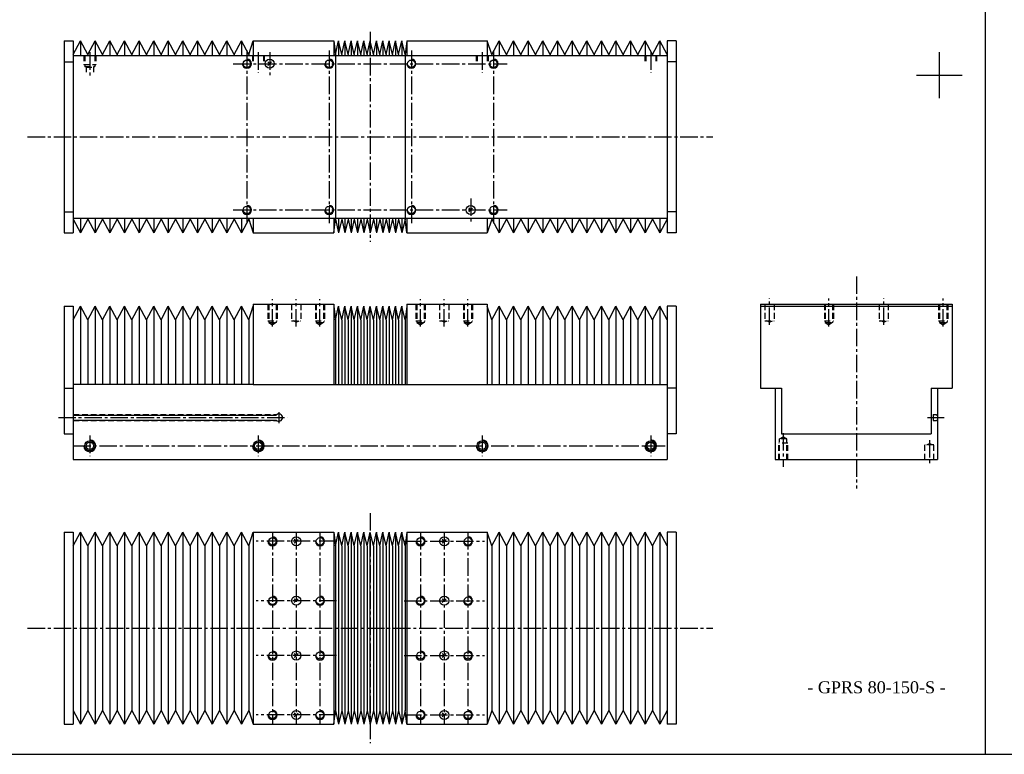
# Model space of a CAD drawing. Header units: millimetres. Extents: x 1112 to 5405, y 2427 to 4035.
# Tile 5 of 9: x 3089 to 4167, y 2427 to 3231. Entities that reach past the tile are written whole.
import ezdxf

# ---------------------------------------------------------------- set-up
doc = ezdxf.new("R2010")
doc.units = ezdxf.units.MM
doc.linetypes.add('CENTER2', pattern=[28.575, 19.05, -3.175, 3.175, -3.175])
doc.linetypes.add('DASHED2', pattern=[9.525, 6.35, -3.175])
doc.layers.add('1', color=2, linetype='DASHED2')
doc.layers.add('2', color=1, linetype='CENTER2')
doc.styles.get("Standard").update_dxf_attribs({"font": 'isocp.shx', "bigfont": 'chineset.shx'})

msp = doc.modelspace()

# ---------------------------------------------------------------- linework, layer by layer
at = {"color": 7}
for p, q in [((4145.5, 4035.1), (4145.5, 2426.5)), ((3137.5, 3207.3), (3137.5, 2997.3)), ((3137.5, 3207.3), (3147.5, 3207.3)), ((3147.5, 3207.3), (3147.5, 2997.3)), ((3147.5, 3192.3), (3155.5, 3207.3)), ((3163.5, 3192.3), (3155.5, 3207.3)), ((3155.5, 3207.3), (3155.5, 3191.3)), ((3163.5, 3192.3), (3171.5, 3207.3)), ((3179.5, 3192.3), (3171.5, 3207.3)), ((3171.5, 3207.3), (3171.5, 3191.3)), ((3179.5, 3192.3), (3187.5, 3207.3)), ((3195.5, 3192.3), (3187.5, 3207.3)), ((3187.5, 3207.3), (3187.5, 3191.3)), ((3195.5, 3192.3), (3203.5, 3207.3)), ((3211.5, 3192.3), (3203.5, 3207.3)), ((3203.5, 3207.3), (3203.5, 3191.3)), ((3211.5, 3192.3), (3219.5, 3207.3)), ((3227.5, 3192.3), (3219.5, 3207.3)), ((3219.5, 3207.3), (3219.5, 3191.3)), ((3227.5, 3192.3), (3235.5, 3207.3)), ((3243.5, 3192.3), (3235.5, 3207.3)), ((3235.5, 3207.3), (3235.5, 3191.3)), ((3243.5, 3192.3), (3251.5, 3207.3)), ((3259.5, 3192.3), (3251.5, 3207.3)), ((3251.5, 3207.3), (3251.5, 3191.3)), ((3259.5, 3192.3), (3267.5, 3207.3)), ((3275.5, 3192.3), (3267.5, 3207.3)), ((3267.5, 3207.3), (3267.5, 3191.3)), ((3275.5, 3192.3), (3283.5, 3207.3)), ((3291.5, 3192.3), (3283.5, 3207.3)), ((3283.5, 3207.3), (3283.5, 3191.3)), ((3291.5, 3192.3), (3299.5, 3207.3)), ((3307.5, 3192.3), (3299.5, 3207.3)), ((3299.5, 3207.3), (3299.5, 3191.3)), ((3307.5, 3192.3), (3315.5, 3207.3)), ((3323.5, 3192.3), (3315.5, 3207.3)), ((3315.5, 3207.3), (3315.5, 3191.3)), ((3323.5, 3192.3), (3331.5, 3207.3)), ((3339.5, 3192.3), (3331.5, 3207.3)), ((3331.5, 3207.3), (3331.5, 3191.3)), ((3339.5, 3192.3), (3344.5, 3207.3)), ((3344.5, 3207.3), (3432.5, 3207.3)), ((3344.5, 3207.3), (3344.5, 3191.3)), ((3432.5, 3207.3), (3432.5, 3191.3)), ((3432.5, 3207.3), (3434.4, 3192.3)), ((3434.4, 3192.3), (3437.8, 3207.3)), ((3441.3, 3192.3), (3437.8, 3207.3)), ((3437.8, 3207.3), (3437.8, 3191.3)), ((3441.3, 3192.3), (3444.8, 3207.3)), ((3448.2, 3192.3), (3444.8, 3207.3)), ((3444.8, 3207.3), (3444.8, 3191.3)), ((3448.2, 3192.3), (3451.7, 3207.3)), ((3455.1, 3192.3), (3451.7, 3207.3)), ((3451.7, 3207.3), (3451.7, 3191.3)), ((3455.1, 3192.3), (3458.6, 3207.3)), ((3462.1, 3192.3), (3458.6, 3207.3)), ((3458.6, 3207.3), (3458.6, 3191.3)), ((3462.1, 3192.3), (3465.5, 3207.3)), ((3469, 3192.3), (3465.5, 3207.3)), ((3465.5, 3207.3), (3465.5, 3191.3)), ((3469, 3192.3), (3472.5, 3207.3)), ((3475.9, 3192.3), (3472.5, 3207.3)), ((3472.5, 3191.3), (3472.5, 3207.3)), ((3475.9, 3192.3), (3479.4, 3207.3)), ((3482.9, 3192.3), (3479.4, 3207.3)), ((3479.4, 3207.3), (3479.4, 3191.3)), ((3482.9, 3192.3), (3486.3, 3207.3)), ((3489.8, 3192.3), (3486.3, 3207.3)), ((3486.3, 3207.3), (3486.3, 3191.3)), ((3489.8, 3192.3), (3493.2, 3207.3)), ((3496.7, 3192.3), (3493.2, 3207.3)), ((3493.2, 3207.3), (3493.2, 3191.3)), ((3496.7, 3192.3), (3500.2, 3207.3)), ((3503.6, 3192.3), (3500.2, 3207.3)), ((3500.2, 3207.3), (3500.2, 3191.3)), ((3503.6, 3192.3), (3507.1, 3207.3)), ((3510.6, 3192.3), (3507.1, 3207.3)), ((3507.1, 3207.3), (3507.1, 3191.3)), ((3512.5, 3207.3), (3510.6, 3192.3)), ((3512.5, 3207.3), (3600.5, 3207.3)), ((3512.5, 3207.3), (3512.5, 3191.3)), ((3605.5, 3192.3), (3600.5, 3207.3)), ((3600.5, 3207.3), (3600.5, 3191.3)), ((3605.5, 3192.3), (3613.5, 3207.3)), ((3621.5, 3192.3), (3613.5, 3207.3)), ((3613.5, 3207.3), (3613.5, 3191.3)), ((3621.5, 3192.3), (3629.5, 3207.3)), ((3637.5, 3192.3), (3629.5, 3207.3)), ((3629.5, 3207.3), (3629.5, 3191.3)), ((3637.5, 3192.3), (3645.5, 3207.3)), ((3653.5, 3192.3), (3645.5, 3207.3)), ((3645.5, 3207.3), (3645.5, 3191.3)), ((3653.5, 3192.3), (3661.5, 3207.3)), ((3669.5, 3192.3), (3661.5, 3207.3)), ((3661.5, 3207.3), (3661.5, 3191.3)), ((3669.5, 3192.3), (3677.5, 3207.3)), ((3685.5, 3192.3), (3677.5, 3207.3)), ((3677.5, 3207.3), (3677.5, 3191.3)), ((3685.5, 3192.3), (3693.5, 3207.3)), ((3701.5, 3192.3), (3693.5, 3207.3)), ((3693.5, 3207.3), (3693.5, 3191.3)), ((3701.5, 3192.3), (3709.5, 3207.3)), ((3717.5, 3192.3), (3709.5, 3207.3)), ((3709.5, 3207.3), (3709.5, 3191.3)), ((3717.5, 3192.3), (3725.5, 3207.3)), ((3733.5, 3192.3), (3725.5, 3207.3)), ((3725.5, 3207.3), (3725.5, 3191.3)), ((3733.5, 3192.3), (3741.5, 3207.3)), ((3749.5, 3192.3), (3741.5, 3207.3)), ((3741.5, 3207.3), (3741.5, 3191.3)), ((3749.5, 3192.3), (3757.5, 3207.3)), ((3765.5, 3192.3), (3757.5, 3207.3)), ((3757.5, 3207.3), (3757.5, 3191.3)), ((3765.5, 3192.3), (3773.5, 3207.3)), ((3781.5, 3192.3), (3773.5, 3207.3)), ((3773.5, 3207.3), (3773.5, 3191.3)), ((3781.5, 3192.3), (3789.5, 3207.3)), ((3797.5, 3192.3), (3789.5, 3207.3)), ((3789.5, 3207.3), (3789.5, 3191.3)), ((3797.5, 3207.3), (3797.5, 2997.3)), ((3807.5, 3207.3), (3797.5, 3207.3)), ((3807.5, 3207.3), (3807.5, 2997.3)), ((3147.5, 3191.3), (3797.5, 3191.3)), ((3163.5, 3192.3), (3163.5, 3191.3)), ((3179.5, 3192.3), (3179.5, 3191.3)), ((3195.5, 3192.3), (3195.5, 3191.3)), ((3211.5, 3192.3), (3211.5, 3191.3)), ((3227.5, 3192.3), (3227.5, 3191.3)), ((3243.5, 3192.3), (3243.5, 3191.3)), ((3259.5, 3192.3), (3259.5, 3191.3)), ((3275.5, 3192.3), (3275.5, 3191.3)), ((3291.5, 3192.3), (3291.5, 3191.3)), ((3307.5, 3192.3), (3307.5, 3191.3)), ((3323.5, 3192.3), (3323.5, 3191.3)), ((3339.5, 3192.3), (3339.5, 3191.3)), ((3434.4, 3192.3), (3434.4, 3012.3)), ((3441.3, 3192.3), (3441.3, 3191.3)), ((3448.2, 3192.3), (3448.2, 3191.3)), ((3455.1, 3192.3), (3455.1, 3191.3)), ((3462.1, 3192.3), (3462.1, 3191.3)), ((3469, 3192.3), (3469, 3191.3)), ((3475.9, 3192.3), (3475.9, 3191.3)), ((3482.9, 3192.3), (3482.9, 3191.3)), ((3489.8, 3192.3), (3489.8, 3191.3)), ((3496.7, 3192.3), (3496.7, 3191.3)), ((3503.6, 3192.3), (3503.6, 3191.3)), ((3510.6, 3192.3), (3510.6, 3012.3)), ((3605.5, 3192.3), (3605.5, 3191.3)), ((3621.5, 3192.3), (3621.5, 3191.3)), ((3637.5, 3192.3), (3637.5, 3191.3)), ((3653.5, 3192.3), (3653.5, 3191.3)), ((3669.5, 3192.3), (3669.5, 3191.3)), ((3685.5, 3192.3), (3685.5, 3191.3)), ((3701.5, 3192.3), (3701.5, 3191.3)), ((3717.5, 3192.3), (3717.5, 3191.3)), ((3733.5, 3192.3), (3733.5, 3191.3)), ((3749.5, 3192.3), (3749.5, 3191.3)), ((3765.5, 3192.3), (3765.5, 3191.3)), ((3781.5, 3192.3), (3781.5, 3191.3)), ((4095.5, 3144.8), (4095.5, 3194.8)), ((3137.5, 3184.3), (3147.5, 3184.3)), ((3360.3, 3180.2), (3364.6, 3184.4)), ((3362.5, 3182.3), (3360.3, 3184.4)), ((3807.5, 3184.3), (3797.5, 3184.3)), ((4070.5, 3169.8), (4120.5, 3169.8)), ((3137.5, 3020.3), (3147.5, 3020.3)), ((3582.5, 3022.3), (3580.3, 3024.4)), ((3580.3, 3020.2), (3584.6, 3024.4)), ((3807.5, 3020.3), (3797.5, 3020.3)), ((3147.5, 3013.3), (3797.5, 3013.3)), ((3147.5, 3012.3), (3155.5, 2997.3)), ((3155.5, 3013.3), (3155.5, 2997.3)), ((3163.5, 3012.3), (3155.5, 2997.3)), ((3163.5, 3013.3), (3163.5, 3012.3)), ((3163.5, 3012.3), (3171.5, 2997.3)), ((3171.5, 3013.3), (3171.5, 2997.3)), ((3179.5, 3012.3), (3171.5, 2997.3)), ((3179.5, 3013.3), (3179.5, 3012.3)), ((3179.5, 3012.3), (3187.5, 2997.3)), ((3187.5, 3013.3), (3187.5, 2997.3)), ((3195.5, 3012.3), (3187.5, 2997.3)), ((3195.5, 3013.3), (3195.5, 3012.3)), ((3195.5, 3012.3), (3203.5, 2997.3)), ((3203.5, 3013.3), (3203.5, 2997.3)), ((3211.5, 3012.3), (3203.5, 2997.3)), ((3211.5, 3013.3), (3211.5, 3012.3)), ((3211.5, 3012.3), (3219.5, 2997.3)), ((3219.5, 3013.3), (3219.5, 2997.3)), ((3227.5, 3012.3), (3219.5, 2997.3)), ((3227.5, 3013.3), (3227.5, 3012.3)), ((3227.5, 3012.3), (3235.5, 2997.3)), ((3235.5, 3013.3), (3235.5, 2997.3)), ((3243.5, 3012.3), (3235.5, 2997.3)), ((3243.5, 3013.3), (3243.5, 3012.3)), ((3243.5, 3012.3), (3251.5, 2997.3)), ((3251.5, 3013.3), (3251.5, 2997.3)), ((3259.5, 3012.3), (3251.5, 2997.3)), ((3259.5, 3013.3), (3259.5, 3012.3)), ((3259.5, 3012.3), (3267.5, 2997.3)), ((3267.5, 3013.3), (3267.5, 2997.3)), ((3275.5, 3012.3), (3267.5, 2997.3)), ((3275.5, 3013.3), (3275.5, 3012.3)), ((3275.5, 3012.3), (3283.5, 2997.3)), ((3283.5, 3013.3), (3283.5, 2997.3)), ((3291.5, 3012.3), (3283.5, 2997.3)), ((3291.5, 3013.3), (3291.5, 3012.3)), ((3291.5, 3012.3), (3299.5, 2997.3)), ((3299.5, 3013.3), (3299.5, 2997.3)), ((3307.5, 3012.3), (3299.5, 2997.3)), ((3307.5, 3013.3), (3307.5, 3012.3)), ((3307.5, 3012.3), (3315.5, 2997.3)), ((3315.5, 3013.3), (3315.5, 2997.3)), ((3323.5, 3012.3), (3315.5, 2997.3)), ((3323.5, 3013.3), (3323.5, 3012.3)), ((3323.5, 3012.3), (3331.5, 2997.3)), ((3331.5, 3013.3), (3331.5, 2997.3)), ((3339.5, 3012.3), (3331.5, 2997.3)), ((3339.5, 3013.3), (3339.5, 3012.3)), ((3339.5, 3012.3), (3344.5, 2997.3)), ((3344.5, 3013.3), (3344.5, 2997.3)), ((3432.5, 3013.3), (3432.5, 2997.3)), ((3432.5, 2997.3), (3434.4, 3012.3)), ((3434.4, 3012.3), (3437.8, 2997.3)), ((3437.8, 3013.3), (3437.8, 2997.3)), ((3441.3, 3012.3), (3437.8, 2997.3)), ((3441.3, 3013.3), (3441.3, 3012.3)), ((3441.3, 3012.3), (3444.8, 2997.3)), ((3444.8, 3013.3), (3444.8, 2997.3)), ((3448.2, 3012.3), (3444.8, 2997.3)), ((3448.2, 3013.3), (3448.2, 3012.3)), ((3448.2, 3012.3), (3451.7, 2997.3)), ((3451.7, 3013.3), (3451.7, 2997.3)), ((3455.1, 3012.3), (3451.7, 2997.3)), ((3455.1, 3013.3), (3455.1, 3012.3)), ((3455.1, 3012.3), (3458.6, 2997.3)), ((3458.6, 3013.3), (3458.6, 2997.3)), ((3462.1, 3012.3), (3458.6, 2997.3)), ((3462.1, 3013.3), (3462.1, 3012.3)), ((3462.1, 3012.3), (3465.5, 2997.3)), ((3465.5, 3013.3), (3465.5, 2997.3)), ((3469, 3012.3), (3465.5, 2997.3)), ((3469, 3013.3), (3469, 3012.3)), ((3469, 3012.3), (3472.5, 2997.3)), ((3472.5, 2997.3), (3472.5, 3013.3)), ((3475.9, 3012.3), (3472.5, 2997.3)), ((3475.9, 3013.3), (3475.9, 3012.3)), ((3475.9, 3012.3), (3479.4, 2997.3)), ((3479.4, 3013.3), (3479.4, 2997.3)), ((3482.9, 3012.3), (3479.4, 2997.3)), ((3482.9, 3013.3), (3482.9, 3012.3)), ((3482.9, 3012.3), (3486.3, 2997.3)), ((3486.3, 3013.3), (3486.3, 2997.3)), ((3489.8, 3012.3), (3486.3, 2997.3)), ((3489.8, 3013.3), (3489.8, 3012.3)), ((3489.8, 3012.3), (3493.2, 2997.3)), ((3493.2, 3013.3), (3493.2, 2997.3)), ((3496.7, 3012.3), (3493.2, 2997.3)), ((3496.7, 3013.3), (3496.7, 3012.3)), ((3496.7, 3012.3), (3500.2, 2997.3)), ((3500.2, 3013.3), (3500.2, 2997.3)), ((3503.6, 3012.3), (3500.2, 2997.3)), ((3503.6, 3013.3), (3503.6, 3012.3)), ((3503.6, 3012.3), (3507.1, 2997.3)), ((3507.1, 3013.3), (3507.1, 2997.3)), ((3510.6, 3012.3), (3507.1, 2997.3)), ((3512.5, 2997.3), (3510.6, 3012.3)), ((3512.5, 3013.3), (3512.5, 2997.3)), ((3600.5, 3013.3), (3600.5, 2997.3)), ((3605.5, 3012.3), (3600.5, 2997.3)), ((3605.5, 3013.3), (3605.5, 3012.3)), ((3605.5, 3012.3), (3613.5, 2997.3)), ((3613.5, 3013.3), (3613.5, 2997.3)), ((3621.5, 3012.3), (3613.5, 2997.3)), ((3621.5, 3013.3), (3621.5, 3012.3)), ((3621.5, 3012.3), (3629.5, 2997.3)), ((3629.5, 3013.3), (3629.5, 2997.3)), ((3637.5, 3012.3), (3629.5, 2997.3)), ((3637.5, 3013.3), (3637.5, 3012.3)), ((3637.5, 3012.3), (3645.5, 2997.3)), ((3645.5, 3013.3), (3645.5, 2997.3)), ((3653.5, 3012.3), (3645.5, 2997.3)), ((3653.5, 3013.3), (3653.5, 3012.3)), ((3653.5, 3012.3), (3661.5, 2997.3)), ((3661.5, 3013.3), (3661.5, 2997.3)), ((3669.5, 3012.3), (3661.5, 2997.3)), ((3669.5, 3013.3), (3669.5, 3012.3)), ((3669.5, 3012.3), (3677.5, 2997.3)), ((3677.5, 3013.3), (3677.5, 2997.3)), ((3685.5, 3012.3), (3677.5, 2997.3)), ((3685.5, 3013.3), (3685.5, 3012.3)), ((3685.5, 3012.3), (3693.5, 2997.3)), ((3693.5, 3013.3), (3693.5, 2997.3)), ((3701.5, 3012.3), (3693.5, 2997.3)), ((3701.5, 3013.3), (3701.5, 3012.3)), ((3701.5, 3012.3), (3709.5, 2997.3)), ((3709.5, 3013.3), (3709.5, 2997.3)), ((3717.5, 3012.3), (3709.5, 2997.3)), ((3717.5, 3013.3), (3717.5, 3012.3)), ((3717.5, 3012.3), (3725.5, 2997.3)), ((3725.5, 3013.3), (3725.5, 2997.3)), ((3733.5, 3012.3), (3725.5, 2997.3)), ((3733.5, 3013.3), (3733.5, 3012.3)), ((3733.5, 3012.3), (3741.5, 2997.3)), ((3741.5, 3013.3), (3741.5, 2997.3)), ((3749.5, 3012.3), (3741.5, 2997.3)), ((3749.5, 3013.3), (3749.5, 3012.3)), ((3749.5, 3012.3), (3757.5, 2997.3)), ((3757.5, 3013.3), (3757.5, 2997.3)), ((3765.5, 3012.3), (3757.5, 2997.3)), ((3765.5, 3013.3), (3765.5, 3012.3)), ((3765.5, 3012.3), (3773.5, 2997.3)), ((3773.5, 3013.3), (3773.5, 2997.3)), ((3781.5, 3012.3), (3773.5, 2997.3)), ((3781.5, 3013.3), (3781.5, 3012.3)), ((3781.5, 3012.3), (3789.5, 2997.3)), ((3789.5, 3013.3), (3789.5, 2997.3)), ((3797.5, 3012.3), (3789.5, 2997.3)), ((3137.5, 2997.3), (3147.5, 2997.3)), ((3344.5, 2997.3), (3432.5, 2997.3)), ((3512.5, 2997.3), (3600.5, 2997.3)), ((3807.5, 2997.3), (3797.5, 2997.3)), ((3137.5, 2917.1), (3137.5, 2777.1)), ((3137.5, 2917.1), (3147.5, 2917.1)), ((3147.5, 2917.1), (3147.5, 2749.1)), ((3147.5, 2902.1), (3155.5, 2917.1)), ((3155.5, 2917.1), (3155.5, 2831.1)), ((3163.5, 2902.1), (3155.5, 2917.1)), ((3163.5, 2902.1), (3171.5, 2917.1)), ((3171.5, 2917.1), (3171.5, 2831.1)), ((3179.5, 2902.1), (3171.5, 2917.1)), ((3179.5, 2902.1), (3187.5, 2917.1)), ((3187.5, 2917.1), (3187.5, 2831.1)), ((3195.5, 2902.1), (3187.5, 2917.1)), ((3195.5, 2902.1), (3203.5, 2917.1)), ((3203.5, 2917.1), (3203.5, 2831.1)), ((3211.5, 2902.1), (3203.5, 2917.1)), ((3211.5, 2902.1), (3219.5, 2917.1)), ((3219.5, 2917.1), (3219.5, 2831.1)), ((3227.5, 2902.1), (3219.5, 2917.1)), ((3227.5, 2902.1), (3235.5, 2917.1)), ((3235.5, 2917.1), (3235.5, 2831.1)), ((3243.5, 2902.1), (3235.5, 2917.1)), ((3243.5, 2902.1), (3251.5, 2917.1)), ((3251.5, 2917.1), (3251.5, 2831.1)), ((3259.5, 2902.1), (3251.5, 2917.1)), ((3259.5, 2902.1), (3267.5, 2917.1)), ((3267.5, 2917.1), (3267.5, 2831.1)), ((3275.5, 2902.1), (3267.5, 2917.1)), ((3275.5, 2902.1), (3283.5, 2917.1)), ((3291.5, 2902.1), (3283.5, 2917.1)), ((3283.5, 2917.1), (3283.5, 2831.1)), ((3291.5, 2902.1), (3299.5, 2917.1)), ((3299.5, 2917.1), (3299.5, 2831.1)), ((3307.5, 2902.1), (3299.5, 2917.1)), ((3307.5, 2902.1), (3315.5, 2917.1)), ((3315.5, 2917.1), (3315.5, 2831.1)), ((3323.5, 2902.1), (3315.5, 2917.1)), ((3323.5, 2902.1), (3331.5, 2917.1)), ((3331.5, 2917.1), (3331.5, 2831.1)), ((3339.5, 2902.1), (3331.5, 2917.1)), ((3339.5, 2902.1), (3344.5, 2917.1)), ((3344.5, 2919.1), (3432.5, 2919.1)), ((3344.5, 2919.1), (3344.5, 2831.1)), ((3432.5, 2919.1), (3432.5, 2831.1)), ((3432.5, 2917.1), (3434.4, 2902.1)), ((3434.4, 2902.1), (3437.8, 2917.1)), ((3437.8, 2917.1), (3437.8, 2831.1)), ((3441.3, 2902.1), (3437.8, 2917.1)), ((3441.3, 2902.1), (3444.8, 2917.1)), ((3444.8, 2917.1), (3444.8, 2831.1)), ((3448.2, 2902.1), (3444.8, 2917.1)), ((3448.2, 2902.1), (3451.7, 2917.1)), ((3451.7, 2917.1), (3451.7, 2831.1)), ((3455.1, 2902.1), (3451.7, 2917.1)), ((3455.1, 2902.1), (3458.6, 2917.1)), ((3458.6, 2917.1), (3458.6, 2831.1)), ((3462.1, 2902.1), (3458.6, 2917.1)), ((3462.1, 2902.1), (3465.5, 2917.1)), ((3465.5, 2917.1), (3465.5, 2831.1)), ((3469, 2902.1), (3465.5, 2917.1)), ((3469, 2902.1), (3472.5, 2917.1)), ((3472.5, 2831.1), (3472.5, 2917.1)), ((3475.9, 2902.1), (3472.5, 2917.1)), ((3475.9, 2902.1), (3479.4, 2917.1)), ((3479.4, 2917.1), (3479.4, 2831.1)), ((3482.9, 2902.1), (3479.4, 2917.1)), ((3482.9, 2902.1), (3486.3, 2917.1)), ((3486.3, 2917.1), (3486.3, 2831.1)), ((3489.8, 2902.1), (3486.3, 2917.1)), ((3489.8, 2902.1), (3493.2, 2917.1)), ((3493.2, 2917.1), (3493.2, 2831.1)), ((3496.7, 2902.1), (3493.2, 2917.1)), ((3496.7, 2902.1), (3500.2, 2917.1)), ((3500.2, 2917.1), (3500.2, 2831.1)), ((3503.6, 2902.1), (3500.2, 2917.1)), ((3503.6, 2902.1), (3507.1, 2917.1)), ((3507.1, 2917.1), (3507.1, 2831.1)), ((3510.6, 2902.1), (3507.1, 2917.1)), ((3512.5, 2917.1), (3510.6, 2902.1)), ((3512.5, 2919.1), (3600.5, 2919.1)), ((3512.5, 2919.1), (3512.5, 2831.1)), ((3600.5, 2919.1), (3600.5, 2831.1)), ((3605.5, 2902.1), (3600.5, 2917.1)), ((3605.5, 2902.1), (3613.5, 2917.1)), ((3613.5, 2917.1), (3613.5, 2831.1)), ((3621.5, 2902.1), (3613.5, 2917.1)), ((3621.5, 2902.1), (3629.5, 2917.1)), ((3629.5, 2917.1), (3629.5, 2831.1)), ((3637.5, 2902.1), (3629.5, 2917.1)), ((3637.5, 2902.1), (3645.5, 2917.1)), ((3653.5, 2902.1), (3645.5, 2917.1)), ((3645.5, 2917.1), (3645.5, 2831.1)), ((3653.5, 2902.1), (3661.5, 2917.1)), ((3661.5, 2917.1), (3661.5, 2831.1)), ((3669.5, 2902.1), (3661.5, 2917.1)), ((3669.5, 2902.1), (3677.5, 2917.1)), ((3677.5, 2917.1), (3677.5, 2831.1)), ((3685.5, 2902.1), (3677.5, 2917.1)), ((3685.5, 2902.1), (3693.5, 2917.1)), ((3693.5, 2917.1), (3693.5, 2831.1)), ((3701.5, 2902.1), (3693.5, 2917.1)), ((3701.5, 2902.1), (3709.5, 2917.1)), ((3709.5, 2917.1), (3709.5, 2831.1)), ((3717.5, 2902.1), (3709.5, 2917.1)), ((3717.5, 2902.1), (3725.5, 2917.1)), ((3725.5, 2917.1), (3725.5, 2831.1)), ((3733.5, 2902.1), (3725.5, 2917.1)), ((3733.5, 2902.1), (3741.5, 2917.1)), ((3741.5, 2917.1), (3741.5, 2831.1)), ((3749.5, 2902.1), (3741.5, 2917.1)), ((3749.5, 2902.1), (3757.5, 2917.1)), ((3757.5, 2917.1), (3757.5, 2831.1)), ((3765.5, 2902.1), (3757.5, 2917.1)), ((3765.5, 2902.1), (3773.5, 2917.1)), ((3773.5, 2917.1), (3773.5, 2831.1)), ((3781.5, 2902.1), (3773.5, 2917.1)), ((3781.5, 2902.1), (3789.5, 2917.1)), ((3789.5, 2917.1), (3789.5, 2831.1)), ((3797.5, 2902.1), (3789.5, 2917.1)), ((3797.5, 2917.1), (3797.5, 2749.1)), ((3807.5, 2917.1), (3797.5, 2917.1)), ((3807.5, 2917.1), (3807.5, 2777.1)), ((3899.6, 2919.1), (4109.6, 2919.1)), ((3899.6, 2919.1), (3899.6, 2827.1)), ((3899.6, 2917.1), (4109.6, 2917.1)), ((4109.6, 2919.1), (4109.6, 2827.1)), ((3163.5, 2902.1), (3163.5, 2831.1)), ((3179.5, 2902.1), (3179.5, 2831.1)), ((3195.5, 2902.1), (3195.5, 2831.1)), ((3211.5, 2902.1), (3211.5, 2831.1)), ((3227.5, 2902.1), (3227.5, 2831.1)), ((3243.5, 2902.1), (3243.5, 2831.1)), ((3259.5, 2902.1), (3259.5, 2831.1)), ((3275.5, 2902.1), (3275.5, 2831.1)), ((3291.5, 2902.1), (3291.5, 2831.1)), ((3307.5, 2902.1), (3307.5, 2831.1)), ((3323.5, 2902.1), (3323.5, 2831.1)), ((3339.5, 2902.1), (3339.5, 2831.1)), ((3434.4, 2902.1), (3434.4, 2831.1)), ((3441.3, 2902.1), (3441.3, 2831.1)), ((3448.2, 2902.1), (3448.2, 2831.1)), ((3455.1, 2902.1), (3455.1, 2831.1)), ((3462.1, 2902.1), (3462.1, 2831.1)), ((3469, 2902.1), (3469, 2831.1)), ((3475.9, 2902.1), (3475.9, 2831.1)), ((3482.9, 2902.1), (3482.9, 2831.1)), ((3489.8, 2902.1), (3489.8, 2831.1)), ((3496.7, 2902.1), (3496.7, 2831.1)), ((3503.6, 2902.1), (3503.6, 2831.1)), ((3510.6, 2902.1), (3510.6, 2831.1)), ((3605.5, 2902.1), (3605.5, 2831.1)), ((3621.5, 2902.1), (3621.5, 2831.1)), ((3637.5, 2902.1), (3637.5, 2831.1)), ((3653.5, 2902.1), (3653.5, 2831.1)), ((3669.5, 2902.1), (3669.5, 2831.1)), ((3685.5, 2902.1), (3685.5, 2831.1)), ((3701.5, 2902.1), (3701.5, 2831.1)), ((3717.5, 2902.1), (3717.5, 2831.1)), ((3733.5, 2902.1), (3733.5, 2831.1)), ((3749.5, 2902.1), (3749.5, 2831.1)), ((3765.5, 2902.1), (3765.5, 2831.1)), ((3781.5, 2902.1), (3781.5, 2831.1)), ((3137.5, 2827.1), (3147.5, 2827.1)), ((3344.5, 2831.1), (3147.5, 2831.1)), ((3344.5, 2831.1), (3432.5, 2831.1)), ((3432.5, 2831.1), (3512.5, 2831.1)), ((3512.5, 2831.1), (3600.5, 2831.1)), ((3600.5, 2831.1), (3797.5, 2831.1)), ((3807.5, 2827.1), (3797.5, 2827.1)), ((3899.6, 2827.1), (3922.6, 2827.1)), ((3915.6, 2827.1), (3915.6, 2749.1)), ((3922.6, 2827.1), (3922.6, 2777.1)), ((4086.6, 2827.1), (4086.6, 2777.1)), ((4086.6, 2827.1), (4109.6, 2827.1)), ((4093.6, 2827.1), (4093.6, 2749.1)), ((3147.5, 2797.8), (3369.6, 2797.8)), ((3147.5, 2792.3), (3369.6, 2792.3)), ((4088.6, 2798.5), (4088.6, 2791.7)), ((4088.6, 2798.5), (4092.4, 2798.5)), ((4088.6, 2791.7), (4092.4, 2791.7)), ((4092.4, 2798.5), (4092.4, 2797.8)), ((4092.4, 2797.8), (4093.6, 2797.8)), ((4092.4, 2792.3), (4092.4, 2791.7)), ((4092.4, 2792.3), (4093.6, 2792.3)), ((3137.5, 2777.1), (3147.5, 2777.1)), ((3807.5, 2777.1), (3797.5, 2777.1)), ((3922.6, 2777.1), (4086.6, 2777.1)), ((3147.5, 2749.1), (3797.5, 2749.1)), ((3915.6, 2749.1), (4093.6, 2749.1)), ((3137.5, 2669.6), (3137.5, 2459.6)), ((3137.5, 2669.6), (3147.5, 2669.6)), ((3147.5, 2669.6), (3147.5, 2459.6)), ((3147.5, 2654.6), (3155.5, 2669.6)), ((3155.5, 2669.6), (3155.5, 2459.6)), ((3163.5, 2654.6), (3155.5, 2669.6)), ((3163.5, 2654.6), (3171.5, 2669.6)), ((3171.5, 2669.6), (3171.5, 2459.6)), ((3179.5, 2654.6), (3171.5, 2669.6)), ((3179.5, 2654.6), (3187.5, 2669.6)), ((3187.5, 2669.6), (3187.5, 2459.6)), ((3195.5, 2654.6), (3187.5, 2669.6)), ((3195.5, 2654.6), (3203.5, 2669.6)), ((3203.5, 2669.6), (3203.5, 2459.6)), ((3211.5, 2654.6), (3203.5, 2669.6)), ((3211.5, 2654.6), (3219.5, 2669.6)), ((3219.5, 2669.6), (3219.5, 2459.6)), ((3227.5, 2654.6), (3219.5, 2669.6)), ((3227.5, 2654.6), (3235.5, 2669.6)), ((3235.5, 2669.6), (3235.5, 2459.6)), ((3243.5, 2654.6), (3235.5, 2669.6)), ((3243.5, 2654.6), (3251.5, 2669.6)), ((3251.5, 2669.6), (3251.5, 2459.6)), ((3259.5, 2654.6), (3251.5, 2669.6)), ((3259.5, 2654.6), (3267.5, 2669.6)), ((3267.5, 2669.6), (3267.5, 2459.6)), ((3275.5, 2654.6), (3267.5, 2669.6)), ((3275.5, 2654.6), (3283.5, 2669.6)), ((3283.5, 2669.6), (3283.5, 2459.6)), ((3291.5, 2654.6), (3283.5, 2669.6)), ((3291.5, 2654.6), (3299.5, 2669.6)), ((3299.5, 2669.6), (3299.5, 2459.6)), ((3307.5, 2654.6), (3299.5, 2669.6)), ((3307.5, 2654.6), (3315.5, 2669.6)), ((3315.5, 2669.6), (3315.5, 2459.6)), ((3323.5, 2654.6), (3315.5, 2669.6)), ((3323.5, 2654.6), (3331.5, 2669.6)), ((3331.5, 2669.6), (3331.5, 2459.6)), ((3339.5, 2654.6), (3331.5, 2669.6)), ((3339.5, 2654.6), (3344.5, 2669.6)), ((3344.5, 2669.6), (3344.5, 2459.6)), ((3344.5, 2669.6), (3432.5, 2669.6)), ((3432.5, 2669.6), (3432.5, 2459.6)), ((3432.5, 2669.6), (3434.4, 2654.6)), ((3434.4, 2654.6), (3437.8, 2669.6)), ((3437.8, 2669.6), (3437.8, 2459.6)), ((3441.3, 2654.6), (3437.8, 2669.6)), ((3441.3, 2654.6), (3444.8, 2669.6)), ((3444.8, 2669.6), (3444.8, 2459.6)), ((3448.2, 2654.6), (3444.8, 2669.6)), ((3448.2, 2654.6), (3451.7, 2669.6)), ((3451.7, 2669.6), (3451.7, 2459.6)), ((3455.1, 2654.6), (3451.7, 2669.6)), ((3455.1, 2654.6), (3458.6, 2669.6)), ((3458.6, 2669.6), (3458.6, 2459.6)), ((3462.1, 2654.6), (3458.6, 2669.6)), ((3462.1, 2654.6), (3465.5, 2669.6)), ((3465.5, 2669.6), (3465.5, 2459.6)), ((3469, 2654.6), (3465.5, 2669.6)), ((3469, 2654.6), (3472.5, 2669.6)), ((3472.5, 2459.6), (3472.5, 2669.6)), ((3475.9, 2654.6), (3472.5, 2669.6)), ((3475.9, 2654.6), (3479.4, 2669.6)), ((3479.4, 2669.6), (3479.4, 2459.6)), ((3482.9, 2654.6), (3479.4, 2669.6)), ((3482.9, 2654.6), (3486.3, 2669.6)), ((3486.3, 2669.6), (3486.3, 2459.6)), ((3489.8, 2654.6), (3486.3, 2669.6)), ((3489.8, 2654.6), (3493.2, 2669.6)), ((3493.2, 2669.6), (3493.2, 2459.6)), ((3496.7, 2654.6), (3493.2, 2669.6)), ((3496.7, 2654.6), (3500.2, 2669.6)), ((3500.2, 2669.6), (3500.2, 2459.6)), ((3503.6, 2654.6), (3500.2, 2669.6)), ((3503.6, 2654.6), (3507.1, 2669.6)), ((3507.1, 2669.6), (3507.1, 2459.6)), ((3510.6, 2654.6), (3507.1, 2669.6)), ((3512.5, 2669.6), (3510.6, 2654.6)), ((3512.5, 2669.6), (3512.5, 2459.6)), ((3512.5, 2669.6), (3600.5, 2669.6)), ((3600.5, 2669.6), (3600.5, 2459.6)), ((3605.5, 2654.6), (3600.5, 2669.6)), ((3605.5, 2654.6), (3613.5, 2669.6)), ((3613.5, 2669.6), (3613.5, 2459.6)), ((3621.5, 2654.6), (3613.5, 2669.6)), ((3621.5, 2654.6), (3629.5, 2669.6)), ((3629.5, 2669.6), (3629.5, 2459.6)), ((3637.5, 2654.6), (3629.5, 2669.6)), ((3637.5, 2654.6), (3645.5, 2669.6)), ((3653.5, 2654.6), (3645.5, 2669.6)), ((3645.5, 2669.6), (3645.5, 2459.6)), ((3653.5, 2654.6), (3661.5, 2669.6)), ((3661.5, 2669.6), (3661.5, 2459.6)), ((3669.5, 2654.6), (3661.5, 2669.6)), ((3669.5, 2654.6), (3677.5, 2669.6)), ((3677.5, 2669.6), (3677.5, 2459.6)), ((3685.5, 2654.6), (3677.5, 2669.6)), ((3685.5, 2654.6), (3693.5, 2669.6)), ((3693.5, 2669.6), (3693.5, 2459.6)), ((3701.5, 2654.6), (3693.5, 2669.6)), ((3701.5, 2654.6), (3709.5, 2669.6)), ((3709.5, 2669.6), (3709.5, 2459.6)), ((3717.5, 2654.6), (3709.5, 2669.6)), ((3717.5, 2654.6), (3725.5, 2669.6)), ((3725.5, 2669.6), (3725.5, 2459.6)), ((3733.5, 2654.6), (3725.5, 2669.6)), ((3733.5, 2654.6), (3741.5, 2669.6)), ((3741.5, 2669.6), (3741.5, 2459.6)), ((3749.5, 2654.6), (3741.5, 2669.6)), ((3749.5, 2654.6), (3757.5, 2669.6)), ((3757.5, 2669.6), (3757.5, 2459.6)), ((3765.5, 2654.6), (3757.5, 2669.6)), ((3765.5, 2654.6), (3773.5, 2669.6)), ((3773.5, 2669.6), (3773.5, 2459.6)), ((3781.5, 2654.6), (3773.5, 2669.6)), ((3781.5, 2654.6), (3789.5, 2669.6)), ((3789.5, 2669.6), (3789.5, 2459.6)), ((3797.5, 2654.6), (3789.5, 2669.6)), ((3797.5, 2669.6), (3797.5, 2459.6)), ((3807.5, 2669.6), (3797.5, 2669.6)), ((3807.5, 2669.6), (3807.5, 2459.6)), ((3163.5, 2654.6), (3163.5, 2474.6)), ((3179.5, 2654.6), (3179.5, 2474.6)), ((3195.5, 2654.6), (3195.5, 2474.6)), ((3211.5, 2654.6), (3211.5, 2474.6)), ((3227.5, 2654.6), (3227.5, 2474.6)), ((3243.5, 2654.6), (3243.5, 2474.6)), ((3259.5, 2654.6), (3259.5, 2474.6)), ((3275.5, 2654.6), (3275.5, 2474.6)), ((3291.5, 2654.6), (3291.5, 2474.6)), ((3307.5, 2654.6), (3307.5, 2474.6)), ((3323.5, 2654.6), (3323.5, 2474.6)), ((3339.5, 2654.6), (3339.5, 2474.6)), ((3391.5, 2659.6), (3389.3, 2661.7)), ((3389.3, 2657.5), (3393.6, 2661.7)), ((3434.4, 2654.6), (3434.4, 2474.6)), ((3441.3, 2654.6), (3441.3, 2474.6)), ((3448.2, 2654.6), (3448.2, 2474.6)), ((3455.1, 2654.6), (3455.1, 2474.6)), ((3462.1, 2654.6), (3462.1, 2474.6)), ((3469, 2654.6), (3469, 2474.6)), ((3475.9, 2654.6), (3475.9, 2474.6)), ((3482.9, 2654.6), (3482.9, 2474.6)), ((3489.8, 2654.6), (3489.8, 2474.6)), ((3496.7, 2654.6), (3496.7, 2474.6)), ((3503.6, 2654.6), (3503.6, 2474.6)), ((3510.6, 2654.6), (3510.6, 2474.6)), ((3553.5, 2659.6), (3551.3, 2661.7)), ((3551.3, 2657.5), (3555.6, 2661.7)), ((3605.5, 2654.6), (3605.5, 2474.6)), ((3621.5, 2654.6), (3621.5, 2474.6)), ((3637.5, 2654.6), (3637.5, 2474.6)), ((3653.5, 2654.6), (3653.5, 2474.6)), ((3669.5, 2654.6), (3669.5, 2474.6)), ((3685.5, 2654.6), (3685.5, 2474.6)), ((3701.5, 2654.6), (3701.5, 2474.6)), ((3717.5, 2654.6), (3717.5, 2474.6)), ((3733.5, 2654.6), (3733.5, 2474.6)), ((3749.5, 2654.6), (3749.5, 2474.6)), ((3765.5, 2654.6), (3765.5, 2474.6)), ((3781.5, 2654.6), (3781.5, 2474.6)), ((3389.3, 2592.5), (3393.6, 2596.7)), ((3391.5, 2594.6), (3389.3, 2596.7)), ((3551.3, 2592.5), (3555.6, 2596.7)), ((3553.5, 2594.6), (3551.3, 2596.7)), ((3389.3, 2532.5), (3393.6, 2536.7)), ((3391.5, 2534.6), (3389.3, 2536.7)), ((3553.5, 2534.6), (3551.3, 2536.7)), ((3551.3, 2532.5), (3555.6, 2536.7)), ((3147.5, 2474.6), (3155.5, 2459.6)), ((3163.5, 2474.6), (3155.5, 2459.6)), ((3163.5, 2474.6), (3171.5, 2459.6)), ((3179.5, 2474.6), (3171.5, 2459.6)), ((3179.5, 2474.6), (3187.5, 2459.6)), ((3195.5, 2474.6), (3187.5, 2459.6)), ((3195.5, 2474.6), (3203.5, 2459.6)), ((3211.5, 2474.6), (3203.5, 2459.6)), ((3211.5, 2474.6), (3219.5, 2459.6)), ((3227.5, 2474.6), (3219.5, 2459.6)), ((3227.5, 2474.6), (3235.5, 2459.6)), ((3243.5, 2474.6), (3235.5, 2459.6)), ((3243.5, 2474.6), (3251.5, 2459.6)), ((3259.5, 2474.6), (3251.5, 2459.6)), ((3259.5, 2474.6), (3267.5, 2459.6)), ((3275.5, 2474.6), (3267.5, 2459.6)), ((3275.5, 2474.6), (3283.5, 2459.6)), ((3291.5, 2474.6), (3283.5, 2459.6)), ((3291.5, 2474.6), (3299.5, 2459.6)), ((3307.5, 2474.6), (3299.5, 2459.6)), ((3307.5, 2474.6), (3315.5, 2459.6)), ((3323.5, 2474.6), (3315.5, 2459.6)), ((3323.5, 2474.6), (3331.5, 2459.6)), ((3339.5, 2474.6), (3331.5, 2459.6)), ((3339.5, 2474.6), (3344.5, 2459.6)), ((3391.5, 2469.6), (3389.3, 2471.7)), ((3389.3, 2467.5), (3393.6, 2471.7)), ((3432.5, 2459.6), (3434.4, 2474.6)), ((3434.4, 2474.6), (3437.8, 2459.6)), ((3441.3, 2474.6), (3437.8, 2459.6)), ((3441.3, 2474.6), (3444.8, 2459.6)), ((3448.2, 2474.6), (3444.8, 2459.6)), ((3448.2, 2474.6), (3451.7, 2459.6)), ((3455.1, 2474.6), (3451.7, 2459.6)), ((3455.1, 2474.6), (3458.6, 2459.6)), ((3462.1, 2474.6), (3458.6, 2459.6)), ((3462.1, 2474.6), (3465.5, 2459.6)), ((3469, 2474.6), (3465.5, 2459.6)), ((3469, 2474.6), (3472.5, 2459.6)), ((3475.9, 2474.6), (3472.5, 2459.6)), ((3475.9, 2474.6), (3479.4, 2459.6)), ((3482.9, 2474.6), (3479.4, 2459.6)), ((3482.9, 2474.6), (3486.3, 2459.6)), ((3489.8, 2474.6), (3486.3, 2459.6)), ((3489.8, 2474.6), (3493.2, 2459.6)), ((3496.7, 2474.6), (3493.2, 2459.6)), ((3496.7, 2474.6), (3500.2, 2459.6)), ((3503.6, 2474.6), (3500.2, 2459.6)), ((3503.6, 2474.6), (3507.1, 2459.6)), ((3510.6, 2474.6), (3507.1, 2459.6)), ((3512.5, 2459.6), (3510.6, 2474.6)), ((3553.5, 2469.6), (3551.3, 2471.7)), ((3551.3, 2467.5), (3555.6, 2471.7)), ((3605.5, 2474.6), (3600.5, 2459.6)), ((3605.5, 2474.6), (3613.5, 2459.6)), ((3621.5, 2474.6), (3613.5, 2459.6)), ((3621.5, 2474.6), (3629.5, 2459.6)), ((3637.5, 2474.6), (3629.5, 2459.6)), ((3637.5, 2474.6), (3645.5, 2459.6)), ((3653.5, 2474.6), (3645.5, 2459.6)), ((3653.5, 2474.6), (3661.5, 2459.6)), ((3669.5, 2474.6), (3661.5, 2459.6)), ((3669.5, 2474.6), (3677.5, 2459.6)), ((3685.5, 2474.6), (3677.5, 2459.6)), ((3685.5, 2474.6), (3693.5, 2459.6)), ((3701.5, 2474.6), (3693.5, 2459.6)), ((3701.5, 2474.6), (3709.5, 2459.6)), ((3717.5, 2474.6), (3709.5, 2459.6)), ((3717.5, 2474.6), (3725.5, 2459.6)), ((3733.5, 2474.6), (3725.5, 2459.6)), ((3733.5, 2474.6), (3741.5, 2459.6)), ((3749.5, 2474.6), (3741.5, 2459.6)), ((3749.5, 2474.6), (3757.5, 2459.6)), ((3765.5, 2474.6), (3757.5, 2459.6)), ((3765.5, 2474.6), (3773.5, 2459.6)), ((3781.5, 2474.6), (3773.5, 2459.6)), ((3781.5, 2474.6), (3789.5, 2459.6)), ((3797.5, 2474.6), (3789.5, 2459.6)), ((3137.5, 2459.6), (3147.5, 2459.6)), ((3344.5, 2459.6), (3432.5, 2459.6)), ((3512.5, 2459.6), (3600.5, 2459.6)), ((3807.5, 2459.6), (3797.5, 2459.6)), ((1111.7, 2426.5), (5405.1, 2426.5))]:
    msp.add_line(p, q, dxfattribs=at)
for centre, radius in [((3337.5, 3182.3), 4.08), ((3362.5, 3182.3), 5), ((3427.5, 3182.3), 4.08), ((3517.5, 3182.3), 4.08), ((3607.5, 3182.3), 4.08), ((3337.5, 3022.3), 4.08), ((3427.5, 3022.3), 4.08), ((3517.5, 3022.3), 4.08), ((3582.5, 3022.3), 5), ((3607.5, 3022.3), 4.08), ((3165.5, 2764.1), 5.5), ((3165.5, 2764.1), 4), ((3350, 2764.1), 5.5), ((3350, 2764.1), 4), ((3595, 2764.1), 5.5), ((3595, 2764.1), 4), ((3779.5, 2764.1), 5.5), ((3779.5, 2764.1), 4), ((3365.5, 2659.6), 4.08), ((3391.5, 2659.6), 5), ((3417.5, 2659.6), 4.08), ((3527.5, 2659.6), 4.08), ((3553.5, 2659.6), 5), ((3579.5, 2659.6), 4.08), ((3365.5, 2594.6), 4.08), ((3391.5, 2594.6), 5), ((3417.5, 2594.6), 4.08), ((3527.5, 2594.6), 4.08), ((3553.5, 2594.6), 5), ((3579.5, 2594.6), 4.08), ((3365.5, 2534.6), 4.08), ((3391.5, 2534.6), 5), ((3417.5, 2534.6), 4.08), ((3527.5, 2534.6), 4.08), ((3553.5, 2534.6), 5), ((3579.5, 2534.6), 4.08), ((3365.5, 2469.6), 4.08), ((3391.5, 2469.6), 5), ((3417.5, 2469.6), 4.08), ((3527.5, 2469.6), 4.08), ((3553.5, 2469.6), 5), ((3579.5, 2469.6), 4.08)]:
    msp.add_circle(centre, radius, dxfattribs=at)
for centre, radius, start, end in [((3337.5, 3182.3), 5, 180, 90), ((3427.5, 3182.3), 5, 180, 90), ((3517.5, 3182.3), 5, 180, 90), ((3607.5, 3182.3), 5, 180, 90), ((3337.5, 3022.3), 5, 180, 90), ((3427.5, 3022.3), 5, 180, 90), ((3517.5, 3022.3), 5, 180, 90), ((3607.5, 3022.3), 5, 180, 90), ((3372.5, 2795.1), 4, 223.4325, 136.5675), ((3165.5, 2764.1), 6.5, 180, 90), ((3350, 2764.1), 6.5, 180, 90), ((3595, 2764.1), 6.5, 180, 90), ((3779.5, 2764.1), 6.5, 180, 90), ((3365.5, 2659.6), 5, 180, 90), ((3417.5, 2659.6), 5, 180, 90), ((3527.5, 2659.6), 5, 180, 90), ((3579.5, 2659.6), 5, 180, 90), ((3365.5, 2594.6), 5, 180, 90), ((3417.5, 2594.6), 5, 180, 90), ((3527.5, 2594.6), 5, 180, 90), ((3579.5, 2594.6), 5, 180, 90), ((3365.5, 2534.6), 5, 180, 90), ((3417.5, 2534.6), 5, 180, 90), ((3527.5, 2534.6), 5, 180, 90), ((3579.5, 2534.6), 5, 180, 90), ((3365.5, 2469.6), 5, 180, 90), ((3417.5, 2469.6), 5, 180, 90), ((3527.5, 2469.6), 5, 180, 90), ((3579.5, 2469.6), 5, 180, 90)]:
    msp.add_arc(centre, radius, start, end, dxfattribs=at)
at = {"layer": '1', "color": 7}
for p, q in [((3159, 3191.3), (3159, 3181.3)), ((3160, 3191.3), (3160, 3179.3)), ((3171, 3191.3), (3171, 3179.3)), ((3172, 3191.3), (3172, 3181.3)), ((3343.5, 3191.3), (3343.5, 3185.1)), ((3344.5, 3191.3), (3344.5, 3183.7)), ((3355.5, 3191.3), (3355.5, 3183.7)), ((3356.5, 3191.3), (3356.5, 3185.1)), ((3588.5, 3191.3), (3588.5, 3185.1)), ((3589.5, 3191.3), (3589.5, 3183.7)), ((3600.5, 3191.3), (3600.5, 3183.7)), ((3601.5, 3191.3), (3601.5, 3185.1)), ((3773, 3191.3), (3773, 3185.1)), ((3774, 3191.3), (3774, 3183.7)), ((3785, 3191.3), (3785, 3183.7)), ((3786, 3191.3), (3786, 3185.1)), ((3159, 3181.3), (3172, 3181.3)), ((3161.5, 3178.5), (3160, 3179.3)), ((3160, 3179.3), (3171, 3179.3)), ((3161.5, 3178.5), (3161.5, 3173.1)), ((3161.5, 3178.5), (3169.5, 3178.5)), ((3169.5, 3178.5), (3171, 3179.3)), ((3169.5, 3178.5), (3169.5, 3173.1)), ((3360.5, 2919.1), (3360.5, 2901.1)), ((3361.4, 2919.1), (3361.4, 2899.1)), ((3369.5, 2919.1), (3369.5, 2899.1)), ((3370.5, 2919.1), (3370.5, 2901.1)), ((3386.5, 2919.1), (3386.5, 2901.1)), ((3396.5, 2919.1), (3396.5, 2901.1)), ((3412.5, 2919.1), (3412.5, 2901.1)), ((3413.4, 2919.1), (3413.4, 2899.1)), ((3421.5, 2919.1), (3421.5, 2899.1)), ((3422.5, 2919.1), (3422.5, 2901.1)), ((3522.5, 2919.1), (3522.5, 2901.1)), ((3523.4, 2919.1), (3523.4, 2899.1)), ((3531.5, 2919.1), (3531.5, 2899.1)), ((3532.5, 2919.1), (3532.5, 2901.1)), ((3548.5, 2919.1), (3548.5, 2901.1)), ((3558.5, 2919.1), (3558.5, 2901.1)), ((3574.5, 2919.1), (3574.5, 2901.1)), ((3575.4, 2919.1), (3575.4, 2899.1)), ((3583.5, 2919.1), (3583.5, 2899.1)), ((3584.5, 2919.1), (3584.5, 2901.1)), ((3904.6, 2919.1), (3904.6, 2901.1)), ((3914.6, 2919.1), (3914.6, 2901.1)), ((3969.6, 2919.1), (3969.6, 2901.1)), ((3970.5, 2919.1), (3970.5, 2899.1)), ((3978.6, 2919.1), (3978.6, 2899.1)), ((3979.6, 2919.1), (3979.6, 2901.1)), ((4029.6, 2919.1), (4029.6, 2901.1)), ((4039.6, 2919.1), (4039.6, 2901.1)), ((4094.6, 2919.1), (4094.6, 2901.1)), ((4095.5, 2919.1), (4095.5, 2899.1)), ((4103.6, 2919.1), (4103.6, 2899.1)), ((4104.6, 2919.1), (4104.6, 2901.1)), ((3360.5, 2901.1), (3370.5, 2901.1)), ((3386.5, 2901.1), (3396.5, 2901.1)), ((3391.5, 2899.3), (3388.3, 2901.1)), ((3391.5, 2899.3), (3394.6, 2901.1)), ((3412.5, 2901.1), (3422.5, 2901.1)), ((3522.5, 2901.1), (3532.5, 2901.1)), ((3548.5, 2901.1), (3558.5, 2901.1)), ((3553.5, 2899.3), (3550.3, 2901.1)), ((3553.5, 2899.3), (3556.6, 2901.1)), ((3574.5, 2901.1), (3584.5, 2901.1)), ((3904.6, 2901.1), (3914.6, 2901.1)), ((3909.6, 2899.3), (3906.4, 2901.1)), ((3909.6, 2899.3), (3912.7, 2901.1)), ((3969.6, 2901.1), (3979.6, 2901.1)), ((4029.6, 2901.1), (4039.6, 2901.1)), ((4034.6, 2899.3), (4031.4, 2901.1)), ((4034.6, 2899.3), (4037.7, 2901.1)), ((4094.6, 2901.1), (4104.6, 2901.1)), ((3361.4, 2899.1), (3365.5, 2896.7)), ((3361.4, 2899.1), (3369.5, 2899.1)), ((3369.5, 2899.1), (3365.5, 2896.7)), ((3413.4, 2899.1), (3421.5, 2899.1)), ((3413.4, 2899.1), (3417.5, 2896.7)), ((3421.5, 2899.1), (3417.5, 2896.7)), ((3523.4, 2899.1), (3527.5, 2896.7)), ((3523.4, 2899.1), (3531.5, 2899.1)), ((3531.5, 2899.1), (3527.5, 2896.7)), ((3575.4, 2899.1), (3583.5, 2899.1)), ((3575.4, 2899.1), (3579.5, 2896.7)), ((3583.5, 2899.1), (3579.5, 2896.7)), ((3970.5, 2899.1), (3978.6, 2899.1)), ((3970.5, 2899.1), (3974.6, 2896.7)), ((3978.6, 2899.1), (3974.6, 2896.7)), ((4095.5, 2899.1), (4099.6, 2896.7)), ((4095.5, 2899.1), (4103.6, 2899.1)), ((4103.6, 2899.1), (4099.6, 2896.7)), ((3147.5, 2798.5), (3370.4, 2798.5)), ((3147.5, 2791.7), (3370.4, 2791.7)), ((3920.5, 2771.7), (3924.6, 2774.1)), ((3928.6, 2771.7), (3920.5, 2771.7)), ((3920.5, 2749.1), (3920.5, 2771.7)), ((3928.6, 2771.7), (3924.6, 2774.1)), ((3928.6, 2749.1), (3928.6, 2771.7)), ((3929.6, 2767.1), (3919.6, 2767.1)), ((3919.6, 2749.1), (3919.6, 2767.1)), ((3929.6, 2749.1), (3929.6, 2767.1)), ((4089.6, 2765.1), (4079.6, 2765.1)), ((4079.6, 2749.1), (4079.6, 2765.1)), ((4081.6, 2765.1), (4084.6, 2766.8)), ((4087.5, 2765.1), (4084.6, 2766.8)), ((4089.6, 2749.1), (4089.6, 2765.1))]:
    msp.add_line(p, q, dxfattribs=at)
at = {"layer": '2', "color": 7}
for p, q in [((3472.5, 3217.2), (3472.5, 2987.5)), ((3165.5, 3194.8), (3165.5, 3168.9)), ((3337.5, 3196.8), (3337.5, 3007.8)), ((3350, 3194.8), (3350, 3172.3)), ((3362.5, 3194.8), (3362.5, 3169.8)), ((3427.5, 3196.8), (3427.5, 3007.8)), ((3517.5, 3196.8), (3517.5, 3007.8)), ((3595, 3194.8), (3595, 3172.3)), ((3607.5, 3196.8), (3607.5, 3007.8)), ((3779.5, 3194.8), (3779.5, 3172.3)), ((3322.4, 3182.3), (3622.5, 3182.3)), ((3097.5, 3102.3), (3847.5, 3102.3)), ((3582.5, 3034.8), (3582.5, 3009.8)), ((3322.4, 3022.3), (3622.5, 3022.3)), ((4004.6, 2949.4), (4004.6, 2717.5)), ((3365.5, 2894.8), (3365.5, 2924.8)), ((3391.5, 2894.8), (3391.5, 2924.8)), ((3417.5, 2894.8), (3417.5, 2924.8)), ((3527.5, 2894.8), (3527.5, 2924.8)), ((3553.5, 2894.8), (3553.5, 2924.8)), ((3579.5, 2894.8), (3579.5, 2924.8)), ((3909.6, 2896.6), (3909.6, 2925.4)), ((3974.6, 2894.7), (3974.6, 2925.4)), ((4034.6, 2896.6), (4034.6, 2925.4)), ((4099.6, 2894.7), (4099.6, 2925.4)), ((3131.1, 2795.1), (3382, 2795.1)), ((3372.5, 2801.1), (3372.5, 2789.1)), ((4082.5, 2795.1), (4100.9, 2795.1)), ((3165.5, 2775.3), (3165.5, 2752.8)), ((3350, 2775.3), (3350, 2752.8)), ((3595, 2775.3), (3595, 2752.8)), ((3779.5, 2775.3), (3779.5, 2752.8)), ((3924.6, 2778), (3924.6, 2741.3)), ((4084.6, 2770.5), (4084.6, 2744.4)), ((3147.5, 2764.1), (3797.5, 2764.1)), ((3472.5, 2690.6), (3472.5, 2438.6)), ((3365.5, 2669.6), (3365.5, 2459.6)), ((3391.5, 2669.6), (3391.5, 2459.6)), ((3417.5, 2669.6), (3417.5, 2459.6)), ((3527.5, 2669.6), (3527.5, 2459.6)), ((3553.5, 2669.6), (3553.5, 2459.6)), ((3579.5, 2669.6), (3579.5, 2459.6)), ((3435.5, 2659.6), (3347.5, 2659.6)), ((3509.5, 2659.6), (3597.5, 2659.6)), ((3435.5, 2594.6), (3347.5, 2594.6)), ((3509.5, 2594.6), (3597.5, 2594.6)), ((3097.5, 2564.6), (3847.5, 2564.6)), ((3435.5, 2534.6), (3347.5, 2534.6)), ((3509.5, 2534.6), (3597.5, 2534.6)), ((3435.5, 2469.6), (3347.5, 2469.6)), ((3509.5, 2469.6), (3597.5, 2469.6))]:
    msp.add_line(p, q, dxfattribs=at)

# ---------------------------------------------------------------- texts
at = {"color": 7, "insert": (3950.9, 2493.1), "char_height": 13.125, "width": 147.917, "attachment_point": 7}
msp.add_mtext('{\\fRomantic|b0|i0|c2|p2;- GPRS 80-150-S -}', dxfattribs=at)

doc.saveas('drawing.dxf')
